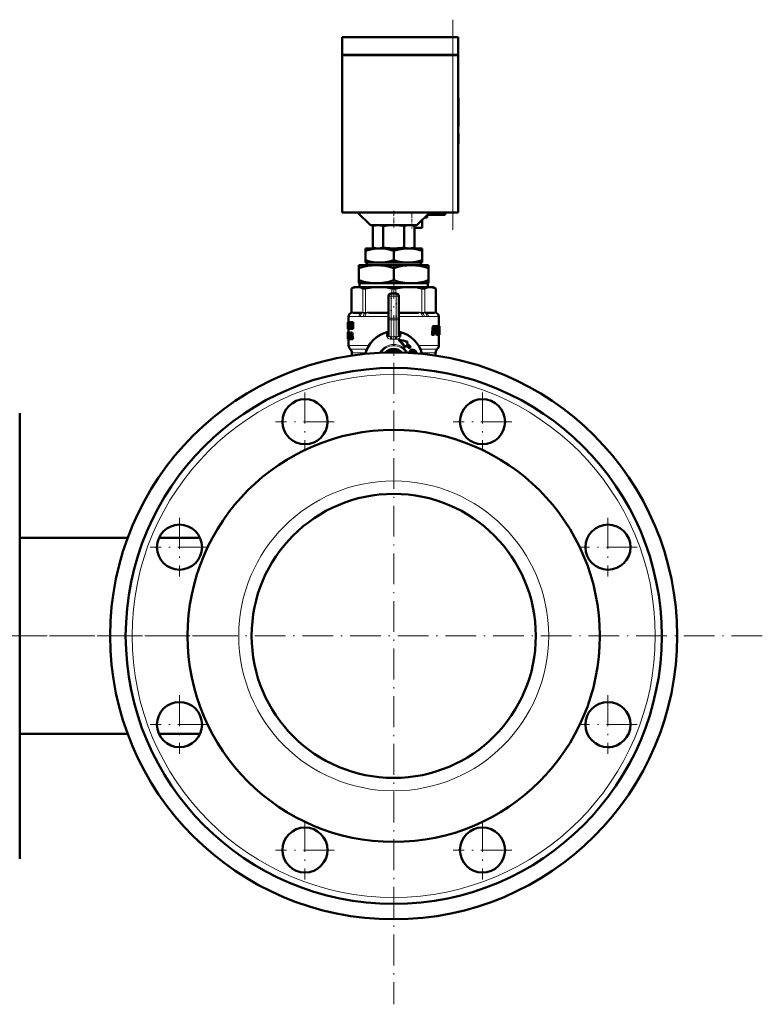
# Model space of a CAD drawing. Extents: x -1976 to 2357, y -1746 to 636.
# Tile 51 of 55: x 2069 to 2357, y -316 to 67. Entities that reach past the tile are written whole.
import ezdxf

# ---------------------------------------------------------------- set-up
doc = ezdxf.new("R2010")
doc.units = 0
doc.linetypes.add('DASHDOT', pattern=[18.5, 12, -3, 0.5, -3])

msp = doc.modelspace()

# ---------------------------------------------------------------- linework, layer by layer
at = {"color": 7, "linetype": 'DASHDOT', "lineweight": 18}
for p, q in [((2237.44, -15.06), (2237.44, 66.54)), ((2214.44, -29.67), (2214.44, -315.75)), ((2180, -78.19), (2180, -100.94)), ((2248.88, -78.19), (2248.88, -100.94)), ((2191.38, -89.56), (2168.62, -89.56)), ((2260.26, -89.56), (2237.51, -89.56)), ((2131.29, -126.9), (2131.29, -149.65)), ((2297.59, -126.9), (2297.59, -149.65)), ((2142.67, -138.27), (2119.92, -138.27)), ((2308.97, -138.27), (2286.22, -138.27)), ((2148.36, -172.71), (2039.19, -172.71)), ((2357.48, -172.71), (2071.4, -172.71)), ((2131.29, -195.78), (2131.29, -218.53)), ((2297.59, -195.78), (2297.59, -218.53)), ((2142.67, -207.15), (2119.92, -207.15)), ((2308.97, -207.15), (2286.22, -207.15)), ((2180, -244.49), (2180, -267.24)), ((2248.88, -244.49), (2248.88, -267.24)), ((2191.38, -255.86), (2168.62, -255.86)), ((2260.26, -255.86), (2237.51, -255.86))]:
    msp.add_line(p, q, dxfattribs=at)
at = {"color": 7, "lineweight": 50}
for p, q in [((2194.44, 59.74), (2237.44, 59.74)), ((2194.44, 52.84), (2194.44, 59.74)), ((2239.44, 59.74), (2237.44, 59.74)), ((2239.44, 52.84), (2239.44, 59.74)), ((2194.44, 52.84), (2237.44, 52.84)), ((2194.44, 52.74), (2237.44, 52.74)), ((2194.44, 52.74), (2194.44, -8.26)), ((2194.54, 52.74), (2194.54, 52.84)), ((2239.44, 52.84), (2237.44, 52.84)), ((2237.44, 52.74), (2238.86, 52.74)), ((2238.86, 52.74), (2239.44, 52.74)), ((2239.34, 52.74), (2239.34, 52.84)), ((2239.44, -8.26), (2239.44, 52.74)), ((2239.44, 36.18), (2239.54, 36.18)), ((2239.44, 34.66), (2239.54, 34.66)), ((2239.54, 36.18), (2239.54, 34.66)), ((2239.54, 34.7), (2239.54, 33.71)), ((2239.54, 28.71), (2239.54, 34.66)), ((2239.54, 33.71), (2239.54, 32.71)), ((2239.54, 32.71), (2239.54, 30.7)), ((2239.54, 30.7), (2239.54, 30.07)), ((2239.54, 30.07), (2239.54, 25.13)), ((2239.54, 25.49), (2239.54, 28.71)), ((2239.44, 25.49), (2239.54, 25.49)), ((2239.44, 25.13), (2239.54, 25.13)), ((2239.44, 22.38), (2239.54, 22.38)), ((2239.44, 22.38), (2239.54, 22.38)), ((2239.44, 22.29), (2239.54, 22.29)), ((2239.54, 22.22), (2239.54, 22.38)), ((2239.54, 22.38), (2239.54, 22.38)), ((2239.54, 22.29), (2239.54, 18.4)), ((2239.44, 18.4), (2239.54, 18.4)), ((2239.44, 18.28), (2239.54, 18.28)), ((2239.54, 18.28), (2239.54, 18.4)), ((2194.44, -8.26), (2237.44, -8.26)), ((2205.44, -13.26), (2200.44, -8.26)), ((2228.44, -8.26), (2223.44, -13.26)), ((2225.44, -14.26), (2225.44, -11.26)), ((2226.44, -10.26), (2227.44, -10.26)), ((2234.44, -9.26), (2227.44, -9.26)), ((2227.44, -10.26), (2227.44, -9.26)), ((2234.44, -8.26), (2234.44, -9.26)), ((2238.86, -8.26), (2237.44, -8.26)), ((2239.44, -8.26), (2238.86, -8.26)), ((2205.44, -13.26), (2223.44, -13.26)), ((2207.44, -13.26), (2206.31, -13.56)), ((2206.31, -13.56), (2206.31, -21.97)), ((2210.35, -13.56), (2210.35, -21.97)), ((2218.44, -13.55), (2218.44, -21.99)), ((2221.44, -13.26), (2222.48, -13.54)), ((2222.48, -13.54), (2222.48, -21.99)), ((2222.48, -14.26), (2225.44, -14.26)), ((2203.44, -22.26), (2203.44, -23.24)), ((2208.94, -22.26), (2203.44, -22.26)), ((2207.41, -22.26), (2206.31, -21.97)), ((2207.41, -22.26), (2213.82, -22.26)), ((2219.94, -22.26), (2208.94, -22.26)), ((2215.06, -22.26), (2213.82, -22.26)), ((2215.06, -22.26), (2219.98, -22.26)), ((2225.44, -22.26), (2219.94, -22.26)), ((2220.96, -22.26), (2219.98, -22.26)), ((2220.96, -22.26), (2221.47, -22.26)), ((2221.47, -22.26), (2222.48, -21.99)), ((2225.44, -22.26), (2225.44, -23.24)), ((2203.44, -26.84), (2203.44, -23.24)), ((2214.44, -26.84), (2214.44, -23.24)), ((2225.44, -26.84), (2225.44, -23.24)), ((2200.94, -29.97), (2200.94, -28.76)), ((2207.69, -28.76), (2200.94, -28.76)), ((2200.94, -34.63), (2200.94, -29.97)), ((2203.44, -27.76), (2203.44, -26.84)), ((2207.59, -27.76), (2203.44, -27.76)), ((2203.96, -28.76), (2203.96, -27.76)), ((2207.59, -27.76), (2210.29, -27.76)), ((2221.19, -28.76), (2207.69, -28.76)), ((2218.59, -27.76), (2210.29, -27.76)), ((2214.44, -34.63), (2214.44, -29.97)), ((2218.59, -27.76), (2221.29, -27.76)), ((2227.94, -28.76), (2221.19, -28.76)), ((2225.44, -27.76), (2221.29, -27.76)), ((2224.92, -27.76), (2224.92, -28.76)), ((2225.44, -26.84), (2225.44, -27.76)), ((2227.94, -28.76), (2227.94, -29.97)), ((2227.94, -34.63), (2227.94, -29.97)), ((2199.14, -37.26), (2198.05, -37.89)), ((2198.2, -37.82), (2198.05, -37.89)), ((2198.05, -47.12), (2198.05, -37.89)), ((2199.14, -37.26), (2200.31, -37.26)), ((2200.31, -37.26), (2208.59, -37.26)), ((2200.94, -35.76), (2200.94, -34.63)), ((2206.03, -35.76), (2200.94, -35.76)), ((2201.22, -35.76), (2201.22, -37.26)), ((2206.03, -35.76), (2209.35, -35.76)), ((2208.59, -37.26), (2220.3, -37.26)), ((2219.53, -35.76), (2209.35, -35.76)), ((2219.53, -35.76), (2222.85, -35.76)), ((2220.3, -37.26), (2228.58, -37.26)), ((2227.94, -35.76), (2222.85, -35.76)), ((2227.66, -37.26), (2227.66, -35.76)), ((2227.94, -34.63), (2227.94, -35.76)), ((2228.58, -37.26), (2229.74, -37.26)), ((2229.74, -37.26), (2230.84, -37.89)), ((2230.84, -37.89), (2230.69, -37.82)), ((2230.84, -47.12), (2230.84, -37.89)), ((2212.44, -49.35), (2212.44, -40.76)), ((2213.44, -39.76), (2215.44, -39.76)), ((2216.44, -40.76), (2216.44, -49.35)), ((2196.94, -48.71), (2196.94, -50.87)), ((2201.64, -47.26), (2198.6, -47.26)), ((2212.18, -47.26), (2204.84, -47.26)), ((2212.44, -55.99), (2212.44, -49.35)), ((2216.44, -55.99), (2216.44, -49.35)), ((2224.04, -47.26), (2216.71, -47.26)), ((2230.28, -47.26), (2227.24, -47.26)), ((2231.94, -48.71), (2231.94, -52.42)), ((2196.66, -50.87), (2196.64, -51.01)), ((2196.64, -51.01), (2196.64, -52.08)), ((2196.64, -52.08), (2196.64, -52.13)), ((2196.64, -52.13), (2196.64, -52.2)), ((2196.64, -52.2), (2196.64, -53.27)), ((2196.64, -53.09), (2196.64, -53.27)), ((2196.64, -53.09), (2196.67, -53.09)), ((2196.65, -52.13), (2196.67, -52.13)), ((2196.66, -50.87), (2196.67, -50.87)), ((2196.66, -53.45), (2196.67, -53.45)), ((2196.67, -50.87), (2196.81, -50.87)), ((2196.67, -53.45), (2196.67, -50.87)), ((2196.67, -53.45), (2196.82, -53.45)), ((2196.71, -51.34), (2196.71, -51.92)), ((2196.71, -51.34), (2196.81, -51.34)), ((2196.71, -51.92), (2196.81, -51.92)), ((2196.71, -52.39), (2196.71, -52.98)), ((2196.71, -52.39), (2196.81, -52.39)), ((2196.71, -52.98), (2196.82, -52.98)), ((2197.12, -50.87), (2196.81, -50.87)), ((2196.81, -50.87), (2196.81, -51.34)), ((2197.12, -51.34), (2196.81, -51.34)), ((2197.11, -51.92), (2196.81, -51.92)), ((2196.81, -51.92), (2196.81, -52.39)), ((2197.11, -52.39), (2196.81, -52.39)), ((2197.12, -52.98), (2196.82, -52.98)), ((2196.82, -52.98), (2196.82, -53.45)), ((2197.12, -53.45), (2196.82, -53.45)), ((2196.94, -53.45), (2196.94, -54.81)), ((2197.01, -51.34), (2197.01, -51.92)), ((2197.01, -52.39), (2197.01, -52.98)), ((2197.11, -51.92), (2197.11, -52.39)), ((2197.12, -50.87), (2197.12, -51.34)), ((2197.12, -52.98), (2197.12, -53.45)), ((2197.13, -50.87), (2197.38, -50.87)), ((2197.13, -51.32), (2197.13, -50.87)), ((2197.13, -51.32), (2197.18, -51.32)), ((2197.13, -53), (2197.18, -53)), ((2197.13, -53.45), (2197.13, -53)), ((2197.13, -53.45), (2197.38, -53.45)), ((2197.18, -53), (2197.18, -51.32)), ((2197.32, -51.32), (2197.32, -53)), ((2197.32, -51.32), (2197.38, -51.32)), ((2197.32, -53), (2197.38, -53)), ((2197.38, -50.87), (2197.51, -50.87)), ((2197.38, -50.87), (2197.38, -51.32)), ((2197.38, -51.32), (2197.51, -51.32)), ((2197.38, -53), (2197.51, -53)), ((2197.38, -53), (2197.38, -53.45)), ((2197.38, -53.45), (2197.51, -53.45)), ((2197.51, -50.87), (2197.71, -50.87)), ((2197.51, -53.45), (2197.51, -50.87)), ((2197.51, -53.45), (2197.68, -53.45)), ((2197.68, -51.62), (2197.68, -51.62)), ((2197.68, -52.03), (2197.68, -53.45)), ((2197.68, -53.45), (2198, -53.45)), ((2197.71, -50.87), (2198.03, -50.87)), ((2198, -53.05), (2198, -53.45)), ((2198.03, -50.87), (2198.11, -51.27)), ((2198.07, -52.44), (2198.12, -52.65)), ((2198.1, -53.45), (2198.33, -53.45)), ((2198.11, -50.87), (2198.33, -50.87)), ((2198.11, -52.3), (2198.11, -50.87)), ((2198.12, -52.65), (2198.12, -52.65)), ((2198.33, -50.87), (2198.66, -50.87)), ((2198.33, -50.87), (2198.33, -53.45)), ((2198.33, -53.45), (2198.66, -53.45)), ((2198.66, -50.87), (2198.66, -53.45)), ((2229.51, -53.11), (2229.3, -55.54)), ((2229.56, -52.84), (2229.9, -52.84)), ((2229.64, -52.62), (2229.98, -52.62)), ((2229.86, -53.11), (2229.65, -55.54)), ((2229.74, -52.47), (2230.09, -52.47)), ((2229.86, -52.42), (2230.2, -52.42)), ((2230.11, -55.66), (2230.3, -53.34)), ((2230.2, -52.42), (2231.07, -52.42)), ((2230.34, -53.17), (2230.41, -53.11)), ((2230.41, -53.11), (2230.77, -53.11)), ((2230.44, -53.11), (2230.49, -53.17)), ((2230.51, -53.34), (2230.45, -54.03)), ((2230.49, -53.17), (2230.82, -53.17)), ((2230.51, -53.34), (2230.83, -53.34)), ((2230.77, -53.11), (2230.82, -53.17)), ((2230.83, -53.34), (2230.78, -54.03)), ((2231.17, -54.26), (2231.25, -53.11)), ((2231.24, -52.42), (2231.18, -52.52)), ((2231.22, -52.63), (2231.48, -52.63)), ((2231.24, -52.42), (2231.55, -52.42)), ((2231.55, -52.42), (2232.13, -52.42)), ((2231.75, -53.34), (2232.03, -53.34)), ((2231.77, -53.17), (2232.03, -53.17)), ((2231.81, -53.11), (2232, -53.11)), ((2231.94, -52.42), (2232.24, -52.42)), ((2231.94, -52.42), (2232.15, -52.42)), ((2232, -53.11), (2232.03, -53.17)), ((2232.03, -53.34), (2232.02, -53.57)), ((2232.16, -52.47), (2232.13, -52.42)), ((2232.17, -53.63), (2232.18, -53.11)), ((2232.18, -52.63), (2232.23, -52.63)), ((2232.24, -52.42), (2232.24, -52.42)), ((2232.24, -52.42), (2232.24, -55.75)), ((2196.65, -54.83), (2196.64, -54.91)), ((2196.64, -54.91), (2196.64, -55.45)), ((2196.64, -54.91), (2196.69, -54.91)), ((2196.64, -55.45), (2196.66, -55.45)), ((2196.65, -56.06), (2196.64, -56.23)), ((2196.64, -56.23), (2196.64, -56.44)), ((2196.64, -56.23), (2196.68, -56.23)), ((2196.64, -56.44), (2196.64, -56.71)), ((2196.64, -56.44), (2196.72, -56.44)), ((2196.64, -56.71), (2196.64, -57.07)), ((2196.64, -56.71), (2196.75, -56.71)), ((2196.64, -57.07), (2196.64, -57.31)), ((2196.64, -57.07), (2196.66, -57.07)), ((2196.64, -57.31), (2196.66, -57.31)), ((2196.65, -54.83), (2196.71, -54.83)), ((2196.66, -55.83), (2196.65, -55.92)), ((2196.65, -55.92), (2196.65, -56.06)), ((2196.65, -55.92), (2196.67, -55.92)), ((2196.65, -56.06), (2196.67, -56.06)), ((2196.66, -54.81), (2196.94, -54.81)), ((2196.66, -55.81), (2196.66, -55.83)), ((2196.66, -57.34), (2196.66, -56.76)), ((2196.66, -56.76), (2196.75, -56.76)), ((2196.68, -56.96), (2196.74, -56.96)), ((2196.71, -55.34), (2196.7, -55.42)), ((2196.7, -55.42), (2196.7, -55.53)), ((2196.7, -55.42), (2196.81, -55.42)), ((2196.7, -55.53), (2196.7, -55.65)), ((2196.7, -55.53), (2197, -55.53)), ((2196.7, -55.65), (2196.71, -55.74)), ((2196.7, -55.65), (2197, -55.65)), ((2196.72, -56.42), (2196.7, -56.33)), ((2196.71, -55.34), (2196.78, -55.34)), ((2196.71, -55.74), (2196.72, -55.83)), ((2196.71, -55.74), (2197.01, -55.74)), ((2196.72, -55.29), (2196.76, -55.29)), ((2196.72, -55.83), (2196.75, -55.92)), ((2196.72, -55.83), (2197.01, -55.83)), ((2196.73, -56.52), (2196.72, -56.42)), ((2196.75, -56.63), (2196.73, -56.52)), ((2196.74, -54.81), (2197.04, -54.81)), ((2196.74, -55.92), (2196.78, -56.06)), ((2196.74, -55.92), (2197.01, -55.92)), ((2196.74, -56.95), (2196.75, -56.87)), ((2196.75, -56.87), (2196.75, -56.76)), ((2196.79, -55.37), (2196.77, -55.31)), ((2196.78, -54.83), (2197.08, -54.83)), ((2196.78, -56.06), (2197.01, -56.06)), ((2196.81, -55.45), (2196.79, -55.37)), ((2196.79, -57.31), (2196.97, -57.31)), ((2196.8, -56.23), (2197.01, -56.23)), ((2196.81, -54.91), (2196.81, -55.45)), ((2196.81, -54.91), (2196.97, -54.91)), ((2196.81, -55.45), (2197.01, -55.45)), ((2196.81, -57.07), (2196.97, -57.07)), ((2196.82, -56.44), (2197.01, -56.44)), ((2196.83, -56.71), (2197.01, -56.71)), ((2196.97, -54.86), (2197.18, -54.86)), ((2196.97, -55.3), (2196.97, -54.86)), ((2196.97, -55.3), (2197.01, -55.3)), ((2196.97, -56.99), (2197.01, -56.99)), ((2196.97, -57.44), (2196.97, -56.99)), ((2197, -55.45), (2197, -55.53)), ((2197, -55.53), (2197, -55.65)), ((2197, -55.65), (2197.01, -55.74)), ((2197.01, -56.99), (2197.01, -55.3)), ((2197.08, -54.83), (2197.09, -54.86)), ((2197.13, -55.3), (2197.13, -56.99)), ((2197.13, -55.3), (2197.18, -55.3)), ((2197.13, -56.99), (2197.18, -56.99)), ((2197.18, -54.86), (2197.49, -54.86)), ((2197.18, -54.86), (2197.18, -55.3)), ((2197.18, -55.3), (2197.49, -55.3)), ((2197.18, -56.99), (2197.49, -56.99)), ((2197.18, -56.99), (2197.18, -57.44)), ((2197.44, -55.3), (2197.44, -56.99)), ((2197.49, -54.86), (2197.49, -55.3)), ((2197.49, -56.99), (2197.49, -57)), ((2197.7, -56.86), (2197.64, -57.44)), ((2197.7, -56.86), (2198.02, -56.86)), ((2197.74, -54.86), (2197.98, -54.86)), ((2197.74, -56.42), (2197.83, -55.54)), ((2197.74, -56.42), (2197.97, -56.42)), ((2197.83, -55.54), (2197.87, -55.54)), ((2197.85, -55.32), (2197.85, -55.32)), ((2197.87, -55.55), (2197.97, -56.42)), ((2198.02, -56.86), (2197.96, -57.44)), ((2198.3, -54.86), (2197.98, -54.86)), ((2198.09, -57.44), (2198.02, -56.86)), ((2211.81, -54.82), (2211.86, -55.02)), ((2211.87, -56.47), (2211.86, -55.02)), ((2212.44, -55.28), (2212.44, -55.29)), ((2216.44, -55.28), (2216.44, -55.29)), ((2217.03, -55.02), (2216.99, -55.01)), ((2217.03, -55.02), (2217.01, -56.47)), ((2217.03, -55.02), (2217.07, -54.82)), ((2229.3, -55.54), (2229.65, -55.54)), ((2229.4, -55.88), (2229.75, -55.88)), ((2229.75, -55.88), (2230.01, -55.88)), ((2230.17, -54.95), (2230.39, -54.95)), ((2230.2, -54.62), (2230.29, -54.62)), ((2230.21, -54.48), (2230.3, -54.48)), ((2230.23, -54.26), (2230.4, -54.26)), ((2230.3, -54.48), (2230.29, -54.62)), ((2230.41, -54.2), (2230.34, -54.26)), ((2230.39, -54.95), (2230.88, -54.95)), ((2230.4, -54.26), (2230.67, -54.26)), ((2230.41, -54.2), (2230.74, -54.2)), ((2230.45, -54.03), (2230.78, -54.03)), ((2230.74, -54.2), (2230.67, -54.26)), ((2231.02, -54.83), (2230.98, -55.54)), ((2230.98, -55.54), (2231.29, -55.54)), ((2231.06, -55.88), (2231.37, -55.88)), ((2231.37, -55.88), (2231.56, -55.88)), ((2231.68, -54.72), (2231.65, -55.54)), ((2231.65, -55.54), (2231.95, -55.54)), ((2231.68, -54.7), (2231.68, -54.72)), ((2231.68, -54.72), (2231.98, -54.72)), ((2231.69, -54.49), (2231.82, -54.49)), ((2231.69, -54.56), (2231.98, -54.56)), ((2231.69, -55.88), (2232, -55.88)), ((2231.71, -54.16), (2231.76, -54.16)), ((2231.72, -54.02), (2231.77, -54.02)), ((2231.73, -53.74), (2232.01, -53.74)), ((2231.73, -53.8), (2231.83, -53.8)), ((2231.74, -53.57), (2232.02, -53.57)), ((2231.77, -54.02), (2231.76, -54.16)), ((2231.82, -54.49), (2231.95, -54.49)), ((2231.83, -53.8), (2231.98, -53.8)), ((2231.94, -55.88), (2231.94, -59.93)), ((2231.95, -54.49), (2231.98, -54.56)), ((2231.98, -54.72), (2231.95, -55.54)), ((2232, -55.88), (2232.09, -55.88)), ((2232.09, -55.88), (2232.22, -55.88)), ((2232.13, -55.66), (2232.15, -54.66)), ((2232.13, -55.54), (2232.2, -55.54)), ((2232.15, -54.37), (2232.14, -54.21)), ((2232.15, -54.09), (2232.16, -53.92)), ((2232.22, -55.88), (2232.24, -55.88)), ((2232.24, -55.88), (2232.24, -55.75)), ((2196.65, -57.44), (2196.67, -57.48)), ((2196.65, -57.44), (2196.68, -57.44)), ((2196.67, -57.48), (2196.71, -57.48)), ((2196.71, -57.48), (2197.01, -57.48)), ((2196.75, -57.44), (2197.05, -57.44)), ((2196.94, -57.48), (2196.94, -59.93)), ((2196.97, -57.44), (2197.18, -57.44)), ((2197.06, -57.44), (2197.05, -57.44)), ((2197.18, -57.44), (2197.45, -57.44)), ((2197.45, -57.44), (2197.64, -57.44)), ((2197.96, -57.44), (2197.64, -57.44)), ((2198.09, -57.44), (2198.34, -57.44)), ((2198.67, -57.44), (2198.34, -57.44)), ((2216.42, -57.65), (2216.42, -57.66)), ((2216.42, -57.66), (2216.47, -57.92)), ((2218.79, -60.55), (2218.96, -60.55)), ((2219.27, -59.77), (2218.96, -60.55)), ((2219.55, -59.06), (2219.79, -58.43)), ((2220.54, -61.06), (2220.38, -61.06)), ((2221.06, -60.56), (2220.54, -61.06)), ((2197.61, -61.43), (2197.53, -61.35)), ((2197.9, -63.93), (2197.91, -63.73)), ((2197.91, -63.73), (2198.01, -63.73)), ((2198.01, -63.73), (2198.31, -63.73)), ((2198.01, -63.73), (2198.06, -63.91)), ((2198.19, -62.84), (2198.19, -63.73)), ((2198.31, -63.73), (2198.36, -63.86)), ((2215.88, -62.26), (2213, -62.26)), ((2221.71, -61.65), (2221.87, -61.65)), ((2221.93, -62.21), (2222.02, -62.2)), ((2230.69, -62.84), (2230.69, -63.89)), ((2231.28, -61.43), (2231.36, -61.35)), ((2069.29, -214.18), (2069.29, -86.21)), ((2111.2, -134.66), (2069.29, -134.66)), ((2139.26, -134.66), (2123.32, -134.66)), ((2111.2, -210.76), (2069.29, -210.76)), ((2139.26, -210.76), (2123.32, -210.76)), ((2069.29, -259.21), (2069.29, -214.18))]:
    msp.add_line(p, q, dxfattribs=at)
at = {"color": 7, "lineweight": 18}
for p, q in [((2237.44, 52.84), (2237.44, 59.74)), ((2237.44, 52.74), (2237.44, 52.84)), ((2237.44, 52.74), (2237.44, -8.26)), ((2198.2, -37.82), (2198.2, -47.1)), ((2202.41, -47.1), (2202.41, -37.82)), ((2203.5, -37.82), (2203.5, -47.1)), ((2213.68, -39.76), (2213.68, -37.82)), ((2215.21, -37.82), (2215.21, -39.76)), ((2225.39, -47.1), (2225.39, -37.82)), ((2226.47, -37.82), (2226.47, -47.1)), ((2230.69, -47.1), (2230.69, -37.82)), ((2212.44, -40.76), (2213.44, -40.76)), ((2213.44, -39.76), (2213.44, -40.76)), ((2213.44, -40.76), (2213.44, -49.35)), ((2215.44, -40.76), (2213.44, -40.76)), ((2215.44, -39.76), (2215.44, -40.76)), ((2215.44, -49.35), (2215.44, -40.76)), ((2215.44, -40.76), (2216.44, -40.76)), ((2196.96, -48.74), (2196.94, -48.71)), ((2197.02, -48.76), (2200.94, -48.76)), ((2198.04, -47.3), (2197.92, -47.3)), ((2198.07, -47.3), (2198.04, -47.3)), ((2198.05, -47.12), (2198.18, -47.11)), ((2198.33, -47.27), (2198.07, -47.3)), ((2198.18, -47.11), (2198.2, -47.1)), ((2198.2, -47.1), (2198.49, -47.07)), ((2198.79, -47.06), (2201.82, -47.06)), ((2202.59, -48.74), (2201.57, -48.74)), ((2202.28, -47.3), (2201.95, -47.27)), ((2202.12, -47.07), (2202.41, -47.1)), ((2202.3, -47.3), (2202.28, -47.3)), ((2202.41, -47.1), (2202.44, -47.11)), ((2203.31, -48.76), (2212.44, -48.76)), ((2203.45, -47.3), (2203.39, -47.3)), ((2203.44, -47.11), (2203.5, -47.1)), ((2204.14, -47.27), (2203.45, -47.3)), ((2203.5, -47.1), (2204.21, -47.07)), ((2204.92, -47.06), (2212.25, -47.06)), ((2212.44, -47.26), (2212.18, -47.26)), ((2212.25, -47.06), (2212.44, -47.06)), ((2212.44, -49.35), (2213.44, -49.35)), ((2213.44, -49.35), (2215.44, -49.35)), ((2213.44, -49.35), (2213.44, -50.05)), ((2215.44, -49.35), (2215.44, -50.05)), ((2215.44, -49.35), (2216.44, -49.35)), ((2216.44, -47.06), (2216.63, -47.06)), ((2216.71, -47.26), (2216.44, -47.26)), ((2216.44, -48.76), (2225.58, -48.76)), ((2216.63, -47.06), (2223.96, -47.06)), ((2224.68, -47.07), (2225.39, -47.1)), ((2225.44, -47.3), (2224.74, -47.27)), ((2225.39, -47.1), (2225.44, -47.11)), ((2225.49, -47.3), (2225.44, -47.3)), ((2227.31, -48.74), (2226.3, -48.74)), ((2226.45, -47.11), (2226.47, -47.1)), ((2226.47, -47.1), (2226.76, -47.07)), ((2226.61, -47.3), (2226.58, -47.3)), ((2226.93, -47.27), (2226.61, -47.3)), ((2227.06, -47.06), (2230.1, -47.06)), ((2227.94, -48.76), (2231.86, -48.76)), ((2230.39, -47.07), (2230.69, -47.1)), ((2230.82, -47.3), (2230.55, -47.27)), ((2230.69, -47.1), (2230.71, -47.11)), ((2230.71, -47.11), (2230.84, -47.12)), ((2230.84, -47.3), (2230.82, -47.3)), ((2230.97, -47.3), (2230.84, -47.3)), ((2231.94, -48.71), (2231.93, -48.74)), ((2198.07, -52.44), (2198.11, -52.44)), ((2213.44, -56.54), (2213.44, -50.05)), ((2215.44, -50.05), (2213.44, -50.05)), ((2215.44, -50.05), (2215.44, -56.54)), ((2213.44, -56.54), (2214.44, -56.51)), ((2214.94, -56.53), (2215.44, -56.54)), ((2196.94, -59.93), (2204.82, -59.93)), ((2224.06, -59.93), (2231.94, -59.93)), ((2197.53, -61.35), (2204.09, -61.35)), ((2197.61, -61.43), (2204.06, -61.43)), ((2198.19, -62.84), (2203.58, -62.84)), ((2211.58, -62.72), (2211.7, -62.51)), ((2211.7, -62.51), (2212.03, -62.71)), ((2213, -61.76), (2215.88, -61.76)), ((2213, -61.76), (2213, -62.26)), ((2215.88, -61.76), (2215.88, -62.26)), ((2217.18, -62.51), (2216.85, -62.71)), ((2217.18, -62.51), (2217.3, -62.72)), ((2220.59, -62.48), (2220.74, -62.48)), ((2221.08, -61.8), (2221.24, -61.8)), ((2222.13, -62.23), (2222.28, -62.23)), ((2222.47, -62.36), (2222.62, -62.36)), ((2222.75, -62.6), (2222.9, -62.6)), ((2222.94, -62.91), (2223.09, -62.91)), ((2224.79, -61.35), (2231.36, -61.35)), ((2224.82, -61.43), (2231.28, -61.43)), ((2225.31, -62.84), (2230.69, -62.84))]:
    msp.add_line(p, q, dxfattribs=at)
at = {"color": 7, "linetype": 'DASHDOT', "lineweight": 18, "ltscale": 0.002997}
msp.add_line((2239.43, 30.07), (2239.55, 30.07), dxfattribs=at)
at = {"color": 7, "linetype": 'DASHDOT', "lineweight": 18, "ltscale": 0.159087}
msp.add_line((2214.44, -7.73), (2214.44, -14.09), dxfattribs=at)
at = {"color": 7, "linetype": 'DASHDOT', "lineweight": 18, "ltscale": 0.060014}
msp.add_line((2221.44, -8.06), (2221.44, -10.46), dxfattribs=at)
at = {"color": 7, "linetype": 'DASHDOT', "lineweight": 18, "ltscale": 0.090027}
msp.add_line((2221.44, -10.96), (2221.44, -14.56), dxfattribs=at)
at = {"color": 7, "linetype": 'DASHDOT', "lineweight": 18, "ltscale": 0.036911}
msp.add_line((2214.44, -21.9), (2214.44, -23.38), dxfattribs=at)
at = {"color": 7, "linetype": 'DASHDOT', "lineweight": 18, "ltscale": 0.094162}
msp.add_line((2214.44, -26.53), (2214.44, -30.3), dxfattribs=at)
at = {"color": 7, "linetype": 'DASHDOT', "lineweight": 18, "ltscale": 0.153835}
msp.add_line((2214.44, -40.27), (2214.44, -34.12), dxfattribs=at)
at = {"color": 7, "linetype": 'DASHDOT', "lineweight": 18, "ltscale": 0.059998}
for p, q in [((2213.24, -40.76), (2215.64, -40.76)), ((2213.24, -49.35), (2215.64, -49.35))]:
    msp.add_line(p, q, dxfattribs=at)
at = {"color": 7, "linetype": 'DASHDOT', "lineweight": 18, "ltscale": 0.257574}
msp.add_line((2213.44, -50.21), (2213.44, -39.9), dxfattribs=at)
at = {"color": 7, "linetype": 'DASHDOT', "lineweight": 18, "ltscale": 0.257589}
msp.add_line((2215.44, -39.9), (2215.44, -50.21), dxfattribs=at)
at = {"color": 7, "linetype": 'DASHDOT', "lineweight": 18, "ltscale": 0.012117}
msp.add_line((2211.8, -62.33), (2211.56, -62.75), dxfattribs=at)
at = {"color": 7, "linetype": 'DASHDOT', "lineweight": 18, "ltscale": 0.086621}
msp.add_line((2216.17, -61.76), (2212.71, -61.76), dxfattribs=at)
at = {"color": 7, "linetype": 'DASHDOT', "lineweight": 18, "ltscale": 0.002353}
msp.add_line((2214.44, -61.43), (2214.44, -61.34), dxfattribs=at)
at = {"color": 7, "linetype": 'DASHDOT', "lineweight": 18, "ltscale": 0.031364}
msp.add_line((2214.44, -62.74), (2214.44, -63.99), dxfattribs=at)
at = {"color": 7, "linetype": 'DASHDOT', "lineweight": 18, "ltscale": 0.012106}
msp.add_line((2217.32, -62.75), (2217.08, -62.33), dxfattribs=at)
at = {"color": 7, "lineweight": 50}
for points in [[(2210.35, -13.56), (2209.27, -13.34), (2208.33, -13.27), (2207.39, -13.34), (2206.31, -13.56)], [(2214.44, -13.26), (2212.94, -13.3), (2211.29, -13.44), (2210.35, -13.56)], [(2218.44, -13.55), (2216.69, -13.36), (2215.17, -13.27), (2214.44, -13.26)], [(2208.94, -22.26), (2208.01, -22.29), (2207.09, -22.38), (2206.24, -22.51), (2205.39, -22.69), (2204.41, -22.94), (2203.44, -23.24)], [(2206.31, -21.97), (2207.39, -22.19), (2208.33, -22.26), (2209.27, -22.19), (2210.35, -21.97)], [(2214.44, -23.24), (2213.54, -22.96), (2212.63, -22.72), (2211.41, -22.47), (2210.18, -22.32), (2208.94, -22.26)], [(2219.94, -22.26), (2219.01, -22.29), (2218.09, -22.38), (2217.24, -22.51), (2216.39, -22.69), (2215.41, -22.94), (2214.44, -23.24)], [(2225.44, -23.24), (2224.54, -22.96), (2223.63, -22.72), (2222.41, -22.47), (2221.18, -22.32), (2219.94, -22.26)], [(2207.69, -28.76), (2206.83, -28.78), (2205.98, -28.85), (2204.28, -29.09), (2202.6, -29.47), (2200.94, -29.97)], [(2203.44, -26.84), (2205.09, -27.33), (2205.92, -27.51), (2206.75, -27.66), (2207.59, -27.76)], [(2214.44, -29.97), (2212.78, -29.47), (2211.1, -29.09), (2209.4, -28.85), (2208.55, -28.78), (2207.69, -28.76)], [(2210.29, -27.76), (2211.14, -27.66), (2211.98, -27.51), (2213.22, -27.21), (2214.44, -26.84)], [(2214.44, -26.84), (2216.09, -27.33), (2216.92, -27.51), (2217.75, -27.66), (2218.59, -27.76)], [(2221.19, -28.76), (2220.33, -28.78), (2219.48, -28.85), (2217.78, -29.09), (2216.1, -29.47), (2214.44, -29.97)], [(2227.94, -29.97), (2226.28, -29.47), (2224.6, -29.09), (2222.9, -28.85), (2222.05, -28.78), (2221.19, -28.76)], [(2221.29, -27.76), (2222.14, -27.66), (2222.98, -27.51), (2224.22, -27.21), (2225.44, -26.84)], [(2200.31, -37.26), (2199.67, -37.31), (2199.04, -37.47), (2198.62, -37.62), (2198.2, -37.82)], [(2202.41, -37.82), (2201.68, -37.5), (2200.98, -37.32), (2200.31, -37.26)], [(2200.94, -34.63), (2202.79, -35.18), (2204.47, -35.55), (2206.03, -35.76)], [(2203.5, -37.82), (2202.96, -37.89), (2202.56, -37.87), (2202.41, -37.82)], [(2208.59, -37.26), (2206.86, -37.33), (2205.09, -37.53), (2203.5, -37.82)], [(2213.68, -37.82), (2211.91, -37.5), (2210.23, -37.32), (2208.59, -37.26)], [(2209.35, -35.76), (2210.92, -35.55), (2212.59, -35.18), (2214.44, -34.63)], [(2214.44, -34.63), (2216.29, -35.18), (2217.97, -35.55), (2219.53, -35.76)], [(2220.3, -37.26), (2218.57, -37.33), (2216.81, -37.53), (2215.21, -37.82)], [(2225.39, -37.82), (2223.62, -37.5), (2221.94, -37.32), (2220.3, -37.26)], [(2222.85, -35.76), (2224.42, -35.55), (2226.09, -35.18), (2227.94, -34.63)], [(2226.47, -37.82), (2226.32, -37.87), (2226.14, -37.89), (2225.67, -37.87), (2225.39, -37.82)], [(2228.58, -37.26), (2227.86, -37.33), (2227.13, -37.53), (2226.47, -37.82)], [(2230.69, -37.82), (2229.99, -37.51), (2229.28, -37.33), (2228.58, -37.26)], [(2196.64, -53.27), (2196.64, -53.4), (2196.66, -53.45)], [(2231.55, -52.42), (2231.51, -52.48), (2231.48, -52.63)], [(2231.75, -53.32), (2231.77, -53.18), (2231.81, -53.11)], [(2196.68, -56.96), (2196.69, -57), (2196.71, -57.02)], [(2196.7, -54.85), (2196.72, -54.82), (2196.74, -54.81)], [(2211.86, -55.02), (2212.1, -54.98), (2212.23, -55), (2212.32, -55.05), (2212.41, -55.16), (2212.44, -55.28)], [(2211.87, -56.47), (2212.05, -56.43), (2212.21, -56.35), (2212.33, -56.25), (2212.42, -56.12), (2212.44, -56)], [(2217.01, -56.47), (2216.84, -56.43), (2216.67, -56.35), (2216.55, -56.25), (2216.47, -56.12), (2216.44, -56)], [(2229.3, -55.54), (2229.3, -55.71), (2229.34, -55.83), (2229.36, -55.86), (2229.4, -55.88)], [(2229.65, -55.54), (2229.66, -55.71), (2229.69, -55.83), (2229.71, -55.86), (2229.75, -55.88)], [(2230.01, -55.88), (2230.07, -55.81), (2230.11, -55.66)], [(2230.29, -54.62), (2230.29, -54.8), (2230.32, -54.88), (2230.34, -54.93), (2230.39, -54.95)], [(2230.4, -54.26), (2230.33, -54.33), (2230.3, -54.48)], [(2230.98, -55.54), (2230.98, -55.68), (2231.01, -55.84), (2231.03, -55.86), (2231.06, -55.88)], [(2231.29, -55.54), (2231.29, -55.68), (2231.33, -55.84), (2231.34, -55.86), (2231.37, -55.88)], [(2231.56, -55.88), (2231.6, -55.82), (2231.62, -55.66)], [(2231.65, -55.54), (2231.66, -55.82), (2231.69, -55.88)], [(2231.76, -54.16), (2231.78, -54.42), (2231.8, -54.47), (2231.82, -54.49)], [(2231.83, -53.8), (2231.79, -53.86), (2231.77, -54.02)], [(2231.95, -55.54), (2231.95, -55.64), (2231.97, -55.84), (2231.99, -55.87), (2232, -55.88)], [(2232.01, -53.74), (2232, -53.78), (2231.99, -53.79), (2231.98, -53.8)], [(2232.09, -55.88), (2232.13, -55.7), (2232.13, -55.66)], [(2232.2, -55.54), (2232.21, -55.84), (2232.21, -55.87), (2232.22, -55.88)], [(2218.79, -60.55), (2217.91, -59.41), (2216.96, -58.39), (2216.47, -57.92)], [(2220.59, -62.48), (2220.71, -62.14), (2220.93, -61.89), (2221.08, -61.8)], [(2220.74, -62.48), (2220.8, -62.25), (2220.91, -62.06), (2221.06, -61.91), (2221.24, -61.8)], [(2221.13, -62.76), (2221.2, -62.58), (2221.3, -62.45), (2221.49, -62.31)]]:
    msp.add_lwpolyline(points, dxfattribs=at)
at = {"color": 7, "lineweight": 18}
for points in [[(2202.44, -47.11), (2202.95, -47.12), (2203.44, -47.11)], [(2225.44, -47.11), (2226.14, -47.12), (2226.45, -47.11)], [(2213.5, -57.53), (2213, -57.5), (2212.53, -57.37), (2212.26, -57.2), (2212.04, -56.98), (2211.92, -56.74), (2211.87, -56.47)], [(2217.01, -56.47), (2216.96, -56.75), (2216.83, -57), (2216.61, -57.21), (2216.34, -57.37), (2215.88, -57.5), (2215.39, -57.53)], [(2215.39, -57.53), (2214.63, -57.5), (2213.88, -57.51), (2213.5, -57.53)]]:
    msp.add_lwpolyline(points, dxfattribs=at)
at = {"color": 7, "lineweight": 50}
for centre, radius in [((2214.44, -172.71), 110.03), ((2214.44, -172.71), 104.03), ((2180, -89.56), 8.75), ((2248.88, -89.56), 8.75), ((2214.44, -172.71), 80), ((2214.44, -172.71), 55.15), ((2131.29, -138.27), 8.75), ((2297.59, -138.27), 8.75), ((2131.29, -207.15), 8.75), ((2297.59, -207.15), 8.75), ((2180, -255.86), 8.75), ((2248.88, -255.86), 8.75)]:
    msp.add_circle(centre, radius, dxfattribs=at)
at = {"color": 7, "lineweight": 18}
for radius in [101.53, 60.15]:
    msp.add_circle((2214.44, -172.71), radius, dxfattribs=at)
at = {"color": 7, "lineweight": 50}
for centre, radius, start, end in [((2220.63, -21.34), 8.1, 93.8646, 105.7504), ((2220.31, -21.31), 8.07, 74.3961, 86.1527), ((2214.69, 8.92), 31.19, 262.0055, 268.4072), ((2214.21, 8.71), 30.99, 271.5777, 277.8431), ((2220.66, -14.05), 8.24, 254.3235, 265.2431), ((2220.28, -14.09), 8.2, 274.7406, 285.5314), ((2214.43, -34.17), 3.73, 258.3238, 270.1707), ((2214.45, -34.17), 3.73, 269.8321, 281.6725), ((2213.44, -40.76), 1, 90, 180), ((2215.44, -40.76), 1, 0, 90), ((2198.44, -48.71), 1.5, 110.5177, 180), ((2197.85, -47.12), 0.2, 290.5165, 359.9999), ((2231.04, -47.12), 0.2, 180.0001, 249.4835), ((2230.44, -48.71), 1.5, 359.9834, 69.4823), ((2137.08, -52.14), 59.58, 0.0165, 1.0927), ((2141.13, -52.1), 55.53, 358.9821, 359.9746), ((2184.36, -51.97), 13.33, 359.7204, 1.5136), ((2202.09, -50.84), 4.48, 190.0104, 192.7994), ((2249.48, -39.8), 52.95, 192.0714, 193.8139), ((2249.01, -40.72), 52.48, 192.226, 194.0417), ((2205.48, -52.37), 7.36, 179.4536, 182.2095), ((2231.05, -53.22), 1.54, 165.5109, 175.6995), ((2230.69, -53.13), 1.17, 154.2079, 165.6194), ((2230.15, -52.87), 0.571, 135.6429, 154.0272), ((2229.87, -52.58), 0.163, 93.6909, 138.2675), ((2231.45, -53.23), 1.59, 165.9006, 175.7281), ((2231.06, -53.13), 1.19, 154.7161, 165.9308), ((2230.5, -52.87), 0.572, 136.3208, 154.5448), ((2230.21, -52.58), 0.158, 93.9134, 139.1034), ((2230.81, -53.38), 0.507, 156.3492, 175.5227), ((2230.08, -53.28), 0.434, 352.6684, 14.6166), ((2230.4, -53.28), 0.434, 352.6684, 14.6166), ((2231.06, -52.52), 0.107, 28.887, 85.6361), ((2230.76, -52.72), 0.462, 12.8652, 32.9613), ((2230.03, -52.91), 1.23, 3.537, 13.8801), ((2229.19, -52.97), 2.06, 356.2323, 3.7222), ((1716.51, -20.62), 515.97, 356.1195, 356.4432), ((1801.79, -31.08), 430.53, 356.7272, 357.0393), ((2231.08, -53.28), 0.955, 356.6451, 6.5567), ((2231.07, -52.69), 1.1, 3.3767, 11.1055), ((2228.11, -52.9), 4.08, 0.8723, 3.9467), ((2224.48, -52.97), 7.7, 358.9898, 0.9957), ((1904.62, -50.39), 327.62, 359.0986, 359.6074), ((2235.47, -52.6), 3.23, 176.7474, 180.536), ((2197.81, -57.31), 1.16, 180.1643, 186.6208), ((2196.67, -54.83), 0.0248, 125.531, 190.0323), ((2209.15, -55.54), 12.49, 178.5631, 180.1555), ((2207.23, -55.63), 10.57, 179.7427, 182.127), ((2198.41, -56.69), 1.75, 182.2701, 188.7385), ((2197.17, -57.31), 0.506, 183.4115, 195.8529), ((2200.52, -55.31), 3.85, 175.2413, 178.8012), ((2198.93, -55.96), 2.26, 181.5448, 189.4062), ((2197.36, -55.03), 0.687, 164.8283, 176.5088), ((2196.96, -55.37), 0.248, 160.8825, 173.4865), ((2196.7, -57), 0.0258, 289.8212, 350.8077), ((2196.75, -55.29), 0.0244, 106.4853, 170.0826), ((2196.46, -56.91), 0.283, 340.5543, 352.0053), ((2196.73, -54.86), 0.0529, 31.7651, 83.5666), ((2196.73, -55.29), 0.0251, 33.1999, 78.8476), ((2194.98, -56.76), 1.77, 359.7531, 4.1264), ((2196.24, -57.23), 0.548, 336.9994, 351.2589), ((2196.64, -55.37), 0.149, 21.8787, 36.5135), ((2196.54, -55), 0.287, 17.5379, 34.226), ((2194.51, -56.51), 2.31, 7.0684, 11.2147), ((2194.63, -56.93), 2.19, 349.9853, 356.2651), ((2193.77, -56.59), 3.06, 2.9639, 6.9168), ((2191.87, -56.74), 4.95, 356.1295, 0.3342), ((2191.7, -56.69), 5.13, 359.805, 2.8778), ((2197.03, -54.86), 0.053, 31.7591, 83.5615), ((2352.69, -73.67), 156.09, 173.0783, 174.0305), ((2195.08, -55.24), 2.77, 353.6796, 358.3431), ((2200.99, -55.23), 3.13, 181.6147, 185.8624), ((2368.4, -32.63), 171.86, 187.4325, 188.3), ((2364.08, -32.8), 167.24, 187.5802, 188.472), ((2214.44, -65.76), 11.25, 103.5334, 166.975), ((2214.51, -66.09), 11.58, 100.2895, 103.4877), ((2202.85, -57.64), 10.65, 0.6083, 5.9289), ((2226.03, -57.64), 10.65, 174.0711, 179.3917), ((2214.37, -66.09), 11.58, 76.512, 79.7106), ((2216.76, -55.29), 0.322, 156.4258, 178.4255), ((2216.73, -55.28), 0.287, 126.1882, 155.079), ((2216.78, -55.36), 0.38, 96.3363, 125.445), ((2214.44, -65.76), 11.25, 13.0246, 76.4663), ((2229.92, -53.99), 0.531, 337.5997, 355.9584), ((2230.25, -53.99), 0.532, 337.6203, 355.9573), ((2230.87, -54.82), 0.137, 274.5225, 323.8495), ((2230.56, -54.55), 0.537, 320.2641, 338.6513), ((2229.88, -54.27), 1.28, 338.1164, 348.3983), ((2229.3, -54.14), 1.88, 347.9871, 356.3113), ((2231.1, -54.67), 0.888, 356.4864, 7.0833), ((2230.94, -53.54), 1.09, 349.7197, 358.4317), ((2232.84, -54.16), 0.702, 174.3847, 184.2446), ((2226.23, -54.52), 5.93, 358.6427, 1.4527), ((2225.79, -53.49), 6.38, 356.2144, 358.8262), ((2196.72, -57.44), 0.0432, 186.0627, 252.1001), ((2196.69, -57.43), 0.0592, 289.816, 345.1357), ((2198.94, -59.93), 2, 180, 225), ((2196.99, -57.43), 0.059, 289.7611, 345.1868), ((2205.22, -113.9), 57.35, 75.2881, 78.7368), ((2213.47, -66.65), 8.89, 38.9605, 49.6331), ((2213.56, -66.65), 8.95, 38.6505, 50.3021), ((2213.33, -66.8), 9.93, 38.9185, 51.2514), ((2229.94, -59.93), 2, 315, 360), ((2196.19, -62.84), 2, 0, 45.0002), ((2199.02, -63.89), 1.13, 174.8315, 182.1364), ((2214.44, -65.76), 4.5, 42.3672, 137.6325), ((2213, -63.26), 1, 90, 145.9961), ((2214.44, -65.76), 3.25, 71.2627, 108.737), ((2215.88, -63.26), 1, 34.003, 90), ((2222.01, -62.7), 1.44, 171.1534, 186.0692), ((2222.17, -62.7), 1.45, 170.9425, 186.1119), ((2221.71, -63.04), 1.39, 89.8049, 116.8945), ((2221.92, -62.94), 0.814, 167.1796, 175.8973), ((2221.86, -63.03), 1.39, 89.8199, 116.9068), ((2221.96, -63.29), 1.08, 91.6751, 115.6658), ((2221.87, -63.2), 1.55, 83.1896, 89.9391), ((2221.86, -63.47), 1.27, 77.9335, 86.4613), ((2222.02, -63.42), 1.22, 77.6898, 90.1269), ((2221.87, -63.1), 1.46, 48.039, 82.874), ((2221.88, -63.38), 1.18, 59.9266, 77.7321), ((2222.03, -63.38), 1.17, 59.9339, 77.727), ((2221.95, -63.28), 1.05, 40.1441, 60.4387), ((2222.08, -63.3), 1.08, 40.4135, 60.0733), ((2221.86, -63.35), 1.17, 22.2309, 40.3342), ((2221.57, -63.5), 1.96, 22.0116, 49.2527), ((2222.01, -63.35), 1.17, 22.0731, 40.0674), ((2221.83, -63.37), 1.2, 17.2444, 22.2383), ((2221.97, -63.37), 1.21, 16.5469, 22.0936), ((2221.51, -63.53), 2.02, 13.8888, 22.2949), ((2232.69, -62.84), 2, 134.9997, 180), ((2214.44, -172.71), 55.15, 207.6021, 208.6482), ((2297.59, -207.15), 8.75, 269.9958, 275.625)]:
    msp.add_arc(centre, radius, start, end, dxfattribs=at)
at = {"color": 7, "lineweight": 18}
for centre, radius, start, end in [((2198.46, -48.74), 1.5, 105.9772, 179.784), ((2197.01, -48.69), 0.073, 220.243, 277.8347), ((2197.98, -47.11), 0.196, 289.2011, 2.0769), ((2198, -47.11), 0.195, 288.8448, 2.6072), ((2198.3, -47.08), 0.192, 279.6889, 3.0559), ((2198.59, -50.22), 2.96, 89.7465, 95.0069), ((2198.77, -50.19), 3.13, 89.7592, 95.1871), ((2200.96, -41.61), 7.15, 269.8403, 274.8785), ((2201.65, -51.28), 4.02, 85.7024, 90.1944), ((2201.84, -50.19), 3.13, 84.8129, 90.2408), ((2201.92, -47.08), 0.199, 279.7602, 1.0432), ((2202.21, -47.1), 0.202, 288.6376, 0.5069), ((2202.23, -47.11), 0.202, 289.9883, 0.854), ((2202.82, -25.31), 21.99, 268.6539, 271.4886), ((2203.27, -39.82), 8.94, 265.6487, 270.2682), ((2204.81, -66.91), 19.65, 89.9051, 91.9429), ((2204.89, -65.24), 18.18, 89.8986, 92.1508), ((2224, -65.24), 18.18, 87.8492, 90.1014), ((2224.07, -66.91), 19.65, 88.0571, 90.0949), ((2226.06, -25.3), 22, 268.5123, 271.3456), ((2225.62, -39.83), 8.93, 269.7295, 274.3536), ((2226.65, -47.11), 0.202, 179.146, 250.0117), ((2226.67, -47.1), 0.202, 179.4931, 251.3624), ((2227.04, -50.19), 3.13, 89.7592, 95.1871), ((2226.96, -47.08), 0.199, 178.9568, 260.2398), ((2227.23, -51.28), 4.02, 89.8056, 94.2976), ((2227.92, -41.6), 7.16, 265.1242, 270.157), ((2230.11, -50.19), 3.13, 84.8129, 90.2408), ((2230.29, -50.22), 2.96, 84.9931, 90.2535), ((2230.58, -47.08), 0.192, 176.9441, 260.3111), ((2230.88, -47.11), 0.195, 177.3928, 251.1552), ((2230.9, -47.11), 0.196, 177.9231, 250.7989), ((2230.42, -48.74), 1.5, 0.216, 74.0228), ((2231.87, -48.69), 0.0729, 262.143, 319.7781), ((2214.44, -65.76), 11.04, 103.5334, 166.615), ((2212.91, -56), 0.472, 179.4074, 212.8002), ((2212.98, -55.93), 0.563, 214.2454, 243.5991), ((2213.13, -55.68), 0.858, 242.6509, 253.4953), ((2213.21, -55.4), 1.15, 253.3736, 262.1989), ((2213.27, -54.91), 1.64, 262.413, 275.9389), ((2214.38, -71.17), 14.65, 87.7959, 89.7516), ((2215.61, -54.92), 1.64, 264.0327, 277.6176), ((2215.67, -55.4), 1.15, 277.7999, 286.6272), ((2215.76, -55.68), 0.858, 286.5016, 297.3521), ((2215.9, -55.93), 0.563, 296.4023, 325.7524), ((2215.97, -56), 0.472, 327.2015, 0.5923), ((2216.8, -55.57), 0.588, 71.5745, 96.1847), ((2214.44, -65.76), 11.04, 13.3847, 76.4664), ((2214.44, -65.76), 6.21, 28.3331, 151.6665), ((2214.44, -65.76), 5.71, 31.3682, 148.6314), ((2213, -63.26), 1.5, 90, 150), ((2215.88, -63.26), 1.5, 30, 90)]:
    msp.add_arc(centre, radius, start, end, dxfattribs=at)
for centre, major_axis, ratio, start_param, end_param in [((2198.51, -48.76), (0, -1.5), 0.995414, 3.264935, 4.712389), ((2198.6, -47.06), (0, 0.2), 0.92388, 3.141593, 4.712389), ((2202.1, -48.76), (0, -1.5), 0.771505, 3.264935, 4.712389), ((2202.67, -48.74), (0.14, -1.49), 0.734075, 3.351169, 4.642046), ((2201.64, -47.06), (0, 0.2), 0.92388, 3.141593, 4.712389), ((2203.6, -48.74), (-0.13, -1.49), 0.675962, 3.481187, 4.772063), ((2204.26, -48.76), (0, -1.5), 0.636223, 3.264935, 4.712389), ((2203.36, -47.11), (0.007, -0.2), 0.408466, 0.272287, 1.557437), ((2203.42, -47.1), (0.008, -0.2), 0.382405, 0.255495, 1.554996), ((2204.13, -47.07), (0.008, -0.2), 0.382432, 0.102908, 1.555785), ((2204.84, -47.06), (0, 0.2), 0.382683, 3.141593, 4.712389), ((2212.18, -47.06), (0, 0.2), 0.382683, 3.141593, 4.712389), ((2213.44, -49.35), (-1, 0), 0.707107, 0, 1.570796), ((2215.44, -49.35), (-1, 0), 0.707107, 1.570796, 3.141593), ((2216.71, -47.06), (0, 0.2), 0.382683, 1.570796, 3.141593), ((2224.04, -47.06), (0, 0.2), 0.382683, 1.570796, 3.141593), ((2224.75, -47.07), (-0.008, -0.2), 0.382432, 4.727401, 6.180277), ((2224.62, -48.76), (0, 1.5), 0.636223, 4.712389, 6.159843), ((2225.46, -47.1), (-0.008, -0.2), 0.382405, 4.728189, 6.02769), ((2225.52, -47.11), (-0.007, -0.2), 0.408466, 4.725748, 6.010898), ((2225.28, -48.74), (0.13, -1.49), 0.675962, 1.511122, 2.801999), ((2226.21, -48.74), (-0.14, -1.49), 0.734075, 1.64114, 2.932016), ((2226.79, -48.76), (0, 1.5), 0.771505, 4.712389, 6.159843), ((2227.24, -47.06), (0, -0.2), 0.92388, 4.712389, 6.283185), ((2230.28, -47.06), (0, -0.2), 0.92388, 4.712389, 6.283185), ((2230.37, -48.76), (0, 1.5), 0.995414, 4.712389, 6.159843)]:
    msp.add_ellipse(centre, major_axis=major_axis, ratio=ratio, start_param=start_param, end_param=end_param, dxfattribs=at)
at = {"color": 7, "lineweight": 50}
msp.add_ellipse((2083.62, -101.48), major_axis=(137.22, 36.89), ratio=0.297071, start_param=0.104015, end_param=0.186751, dxfattribs=at)

doc.saveas('drawing.dxf')
